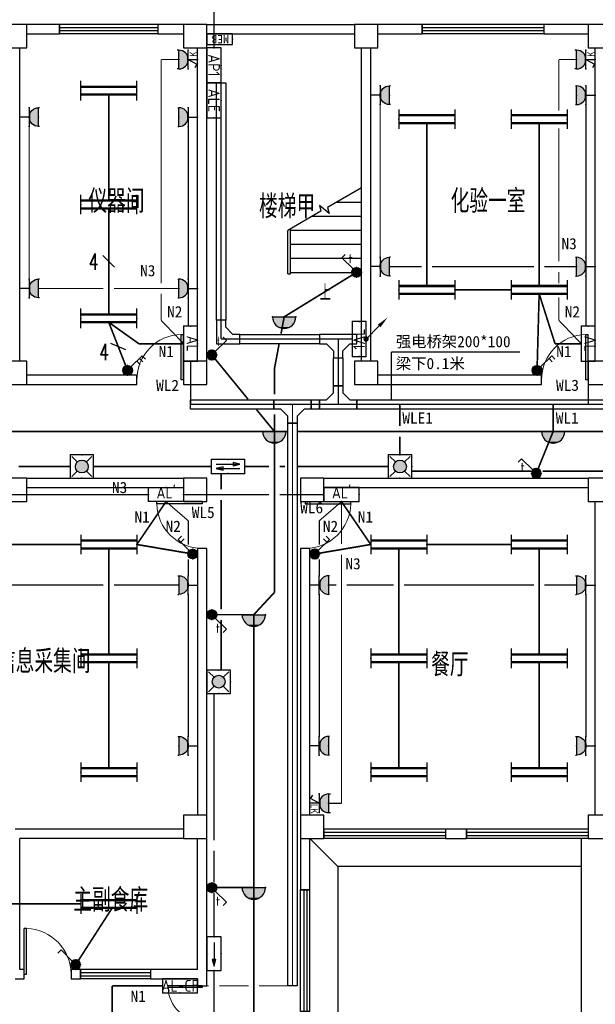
# Model space of a CAD drawing. Extents: x 427948 to 764348, y 274849 to 601549.
# Tile 163 of 212: x 625046 to 637349, y 535668 to 556714. Entities that reach past the tile are written whole.
import ezdxf
from ezdxf.enums import TextEntityAlignment as Align

# ---------------------------------------------------------------- set-up
doc = ezdxf.new("R2010")
doc.units = 0
doc.header["$LTSCALE"] = 1000
doc.header["$MEASUREMENT"] = 0
doc.linetypes.add('DASH', pattern=[0.35, 0.25, -0.1])
doc.layers.get('0').update_dxf_attribs({"linetype": 'CONTINUOUS'})
for name, color, linetype in [('CABLETRAY', 4, 'CONTINUOUS'), ('COLUMN', 9, 'CONTINUOUS'), ('DIM-照明', 3, 'CONTINUOUS'), ('DIM_SYMB', 3, 'CONTINUOUS'), ('EQUIP-插座', 3, 'CONTINUOUS'), ('EQUIP-照明', 3, 'CONTINUOUS'), ('EQUIP-箱柜', 3, 'CONTINUOUS'), ('LATRINE', 6, 'CONTINUOUS'), ('LWIRE', 4, 'CONTINUOUS'), ('PUB_DIM', 3, 'CONTINUOUS'), ('PUB_TEXT', 7, 'CONTINUOUS'), ('STAIR', 3, 'CONTINUOUS'), ('TEL_TEXT', 7, 'CONTINUOUS'), ('WALL', 2, 'CONTINUOUS'), ('WINDOW', 4, 'CONTINUOUS'), ('WIRE-动力', 2, 'CONTINUOUS'), ('WIRE-应急', 1, 'DASH'), ('WIRE-照明', 1, 'CONTINUOUS')]:
    doc.layers.add(name, color=color, linetype=linetype)
doc.styles.add('_HZTXT', font='txt.shx', dxfattribs={"width": 0.8, "bigfont": 'HZTXT.shx'})
doc.styles.add('_TCH_DIM', font='SIMPLEX', dxfattribs={"bigfont": 'GBCBIG'})
doc.styles.add('_TEL_ATTDEF', font='GBENOR', dxfattribs={"width": 0.8, "height": 3, "bigfont": 'GBCBIG'})
doc.styles.add('_TEL_DIM', font='SIMPLEX', dxfattribs={"width": 0.8, "height": 3.5, "bigfont": 'HZTXT'})
doc.styles.get("Standard").update_dxf_attribs({"font": 'txt.shx'})
doc.styles.add('宋体', font='txt', dxfattribs={"width": 0.75})

# ---------------------------------------------------------------- blocks, each defined once
blk = doc.blocks.new('$equip$00001160')
for p, q in [((-1.2, 0.417), (-1.2, -0.417)), ((-1.2, 0.167), (1.2, 0.167)), ((1.2, 0.417), (1.2, -0.417)), ((-1.2, -0.167), (1.2, -0.167))]:
    blk.add_line(p, q)
at = {"const_width": 0.1}
for points in [[(-1.2, 0.167), (1.2, 0.167)], [(-1.2, -0.167), (1.2, -0.167)]]:
    blk.add_lwpolyline(points, dxfattribs=at)
at = {"layer": 'EQUIP-照明'}
for p in [(-1.2, 0), (0, 0.167), (1.2, 0), (0, -0.167)]:
    blk.add_point(p, dxfattribs=at)
at = {"layer": 'EQUIP-照明', "flags": 9}
blk.add_attdef('A', (0, 0), '', height=0.00002, dxfattribs=at)
blk = doc.blocks.new('$equip$00002701')
for p, q in [((-0.75, 0.6), (-0.75, 0)), ((0.75, 0.6), (-0.75, 0.6)), ((0.75, 0), (0.75, 0.6)), ((-0.75, 0), (0.75, 0))]:
    blk.add_line(p, q)
at = {"const_width": 0.04}
blk.add_lwpolyline([(-0.75, 0.6), (-0.75, 0), (0.75, 0), (0.75, 0.6), (-0.75, 0.6), (-0.75, 0)], dxfattribs=at)
for p in [(0, 0.6), (-0.75, 0.3), (0, 0), (0.75, 0.3)]:
    blk.add_point(p)
at = {"color": 7}
blk.add_attdef('$TEXT$', text='', height=0.5, dxfattribs=at).set_placement((0, 0.3), align=Align.MIDDLE_CENTER)
at = {"color": 7, "style": '_TEL_DIM', "flags": 1}
for tag in ['A', 'REMARK']:
    blk.add_attdef(tag, text='', height=0.00002, dxfattribs=at).set_placement((0, 0), align=Align.MIDDLE_CENTER)
blk = doc.blocks.new('$equip$00001237')
for p, q in [((-0.5, 1.05), (-0.5, 1)), ((-0.5, 1), (0.5, 1)), ((0.5, 1.05), (0.5, 1)), ((0.5, 0.5), (-0.5, 0.5)), ((0, 0.5), (0, 0))]:
    blk.add_line(p, q)
blk.add_arc((0, 1), 0.5, 180, 0)
for p in [(0, 1), (-0.5, 0.5), (0, 0), (0.5, 0.5)]:
    blk.add_point(p)
for points in [[(0.433, 0.75), (-0.433, 0.75), (0.5, 1), (-0.5, 1)], [(0.25, 0.567), (-0.25, 0.567), (0.433, 0.75), (-0.433, 0.75)], [(0, 0.5), (0, 0.5), (0.25, 0.567), (-0.25, 0.567)]]:
    blk.add_solid(points)
at = {"flags": 9}
blk.add_attdef('A', (0, 0), '', height=0.00002, dxfattribs=at)
blk = doc.blocks.new('$equip$00001963')
for p, q in [((0.147, 0.356), (0.625, 0.833)), ((0.512, 0.72), (0.653, 0.579)), ((0.625, 0.833), (0.766, 0.692))]:
    blk.add_line(p, q)
blk.add_circle((0, 0.208), 0.208)
for p in [(-0.208, 0.208), (0, 0.417), (0, 0), (0.208, 0.208)]:
    blk.add_point(p)
for points in [[(-0.18, 0.313), (0.18, 0.313), (-0.208, 0.208), (0.208, 0.208)], [(-0.18, 0.104), (0.18, 0.104), (-0.208, 0.208), (0.208, 0.208)], [(-0.104, 0.389), (0.104, 0.389), (-0.18, 0.313), (0.18, 0.313)], [(-0.104, 0.028), (0.104, 0.028), (-0.18, 0.104), (0.18, 0.104)], [(0, 0.417), (0, 0.417), (-0.104, 0.389), (0.104, 0.389)], [(0, 0), (0, 0), (-0.104, 0.028), (0.104, 0.028)]]:
    blk.add_solid(points)
at = {"layer": 'TEL_TEXT', "style": '_TEL_DIM', "flags": 1}
blk.add_attdef('A', text='', height=0.00002, dxfattribs=at).set_placement((0, 0), align=Align.MIDDLE_CENTER)
blk = doc.blocks.new('$equip$00001241')
for p, q in [((-0.5, 1), (-0.5, 1.1)), ((0.5, 1), (0.5, 1.1)), ((-0.5, 1), (0.5, 1)), ((-0.5, 0.5), (0.5, 0.5)), ((-0.255, 0.037), (-0.441, 0.158)), ((0, 0.5), (-0.255, 0.037)), ((0, 0.5), (0, 0))]:
    blk.add_line(p, q)
blk.add_arc((0, 0.999), 0.5, 180, 0)
for points in [[(0.433, 0.75), (-0.433, 0.75), (0.5, 1), (-0.5, 1)], [(0.25, 0.567), (-0.25, 0.567), (0.433, 0.75), (-0.433, 0.75)], [(0, 0.5), (0, 0.5), (0.25, 0.567), (-0.25, 0.567)]]:
    blk.add_solid(points)
at = {"layer": 'EQUIP-照明'}
for p in [(0, 1), (-0.5, 0.5), (0, 0), (0.5, 0.5)]:
    blk.add_point(p, dxfattribs=at)
at = {"layer": 'EQUIP-照明', "flags": 9}
blk.add_attdef('A', (0, 0), '', height=0.00002, dxfattribs=at)
blk = doc.blocks.new('$equip_U$00000075(ZDY)')
for p in [(0, 1), (-0.5, 0.5), (0.5, 0.5)]:
    blk.add_point(p)
at = {"color": 0}
blk.add_blockref('$equip$00001241', (0, 0), dxfattribs=at)
at = {"color": 7, "style": '_TEL_DIM'}
blk.add_attdef('$TEXT$', text='', height=0.4, dxfattribs=at).set_placement((0.294, 0.235), align=Align.MIDDLE_CENTER)
at = {"color": 7, "style": '_TEL_DIM', "flags": 1}
for tag in ['A', 'REMARK']:
    blk.add_attdef(tag, text='', height=0.00002, dxfattribs=at).set_placement((0, 0), align=Align.MIDDLE_CENTER)
blk = doc.blocks.new('$equip_U$00000077(PC-ZDY)')
for p in [(0, 1), (-0.5, 0.5), (0.5, 0.5)]:
    blk.add_point(p)
ref = blk.add_blockref('$equip_U$00000075(ZDY)', (0, 0))
ref.add_attrib('$TEXT$', 'K', dxfattribs={"color": 7, "height": 0.4, "style": '_TEL_ATTDEF'}).set_placement((0.294, 0.235), align=Align.MIDDLE_CENTER)
at = {"color": 7, "style": '_TEL_DIM', "flags": 1}
for tag in ['A', 'REMARK']:
    blk.add_attdef(tag, text='', height=0.00002, dxfattribs=at).set_placement((0, 0), align=Align.MIDDLE_CENTER)
blk = doc.blocks.new('$equip$00001168')
blk.add_line((-0.5, 0), (0.5, 0))
blk.add_arc((0, 0), 0.5, 180, 0)
for p in [(-0.5, 0), (0, 0), (0.5, 0), (0, -0.5)]:
    blk.add_point(p)
for points in [[(0.433, -0.25), (-0.433, -0.25), (0.5, 0), (-0.5, 0)], [(0.25, -0.433), (-0.25, -0.433), (0.433, -0.25), (-0.433, -0.25)], [(0, -0.5), (0, -0.5), (0.25, -0.433), (-0.25, -0.433)]]:
    blk.add_solid(points)
at = {"flags": 9}
blk.add_attdef('A', (0, 0), '', height=0.00002, dxfattribs=at)
blk = doc.blocks.new('$equip$00001822')
for p, q in [((0.147, 0.356), (0.625, 0.833)), ((0.625, 0.833), (0.766, 0.692))]:
    blk.add_line(p, q)
blk.add_circle((0, 0.208), 0.208)
for p in [(-0.208, 0.208), (-0.015, 0.001), (0, 0.417), (0.208, 0.208)]:
    blk.add_point(p)
for points in [[(-0.18, 0.313), (0.18, 0.313), (-0.208, 0.208), (0.208, 0.208)], [(-0.18, 0.104), (0.18, 0.104), (-0.208, 0.208), (0.208, 0.208)], [(-0.104, 0.389), (0.104, 0.389), (-0.18, 0.313), (0.18, 0.313)], [(-0.104, 0.028), (0.104, 0.028), (-0.18, 0.104), (0.18, 0.104)], [(0, 0.417), (0, 0.417), (-0.104, 0.389), (0.104, 0.389)], [(0, 0), (0, 0), (-0.104, 0.028), (0.104, 0.028)]]:
    blk.add_solid(points)
at = {"color": 7, "style": '_TEL_DIM'}
blk.add_attdef('$TEXT$', text='', height=0.4, dxfattribs=at).set_placement((0.581, 0.465), align=Align.MIDDLE_CENTER)
at = {"color": 7, "style": '_TEL_DIM', "flags": 1}
blk.add_attdef('A', text='', height=0.00002, dxfattribs=at).set_placement((0, 0), align=Align.MIDDLE_CENTER)
blk = doc.blocks.new('$TelecSys$00000079')
for p, q in [((0.7, 0.7), (0, 0)), ((0.104, 0.104), (0.104, 0.104)), ((-0.104, -0.104), (-0.104, -0.104))]:
    blk.add_line(p, q)
at = {"const_width": 0.142}
blk.add_lwpolyline([(-0.071, 0, 1), (0.071, 0, 1)], format="xyb", close=True, dxfattribs=at)
blk.add_solid([(0.63, 0.77), (0.77, 0.63), (1.15, 1.15)])
at = {"width": 0.8, "flags": 9}
blk.add_attdef('A', (0, 0), '', height=0.00002, dxfattribs=at)
blk = doc.blocks.new('$equip$00002604')
blk.add_hatch(color=256).paths.add_polyline_path([(0.275, 0.5, 1), (-0.274, 0.5, 1)])
for p, q in [((-0.429, 0.929), (-0.194, 0.694)), ((0.194, 0.694), (0.429, 0.929)), ((-0.429, 0.071), (-0.194, 0.306)), ((0.194, 0.306), (0.429, 0.071))]:
    blk.add_line(p, q)
at = {"const_width": 0.04}
blk.add_lwpolyline([(-0.5, 1), (-0.5, 0), (0.5, 0), (0.5, 1), (-0.5, 1), (-0.5, 0)], dxfattribs=at)
blk.add_lwpolyline([(-0.5, 1), (-0.5, 0), (0.5, 0), (0.5, 1)], close=True)
blk.add_circle((0, 0.5), 0.275)
for p in [(0, 1), (-0.5, 0.5), (0.5, 0.5), (0, 0)]:
    blk.add_point(p)
at = {"color": 7, "style": '_TEL_DIM', "flags": 1}
blk.add_attdef('A', text='', height=0.000025, dxfattribs=at).set_placement((0, 0), align=Align.MIDDLE_CENTER)
blk = doc.blocks.new('$equip_U$00000078(PC-ZDY)')
for p in [(0, 1), (-0.5, 0.5), (0.5, 0.5)]:
    blk.add_point(p)
ref = blk.add_blockref('$equip_U$00000075(ZDY)', (0, 0))
ref.add_attrib('$TEXT$', 'LK', dxfattribs={"color": 7, "height": 0.4, "style": '_TEL_ATTDEF'}).set_placement((0.294, 0.235), align=Align.MIDDLE_CENTER)
at = {"color": 7, "style": '_TEL_DIM', "flags": 1}
for tag in ['A', 'REMARK']:
    blk.add_attdef(tag, text='', height=0.00002, dxfattribs=at).set_placement((0, 0), align=Align.MIDDLE_CENTER)
blk = doc.blocks.new('$equip$00002540')
blk.add_hatch(color=256).paths.add_polyline_path([(0.24, 0.372), (0.24, 0.228), (0.528, 0.3)])
for p, q in [((-0.72, 0.6), (-0.72, 0)), ((0.72, 0.6), (-0.72, 0.6)), ((0.72, 0), (0.72, 0.6)), ((-0.72, 0), (0.72, 0)), ((0.24, 0.372), (0.24, 0.228)), ((0.528, 0.3), (0.24, 0.372)), ((0.24, 0.228), (0.528, 0.3))]:
    blk.add_line(p, q)
at = {"color": 7}
blk.add_line((-0.48, 0.3), (0.48, 0.3), dxfattribs=at)
at = {"const_width": 0.04}
blk.add_lwpolyline([(-0.72, 0.6), (-0.72, 0), (0.72, 0), (0.72, 0.6), (-0.72, 0.6), (-0.72, 0)], dxfattribs=at)
for p in [(0, 0.6), (-0.72, 0.3), (0, 0), (0.72, 0.3)]:
    blk.add_point(p)
at = {"color": 7, "style": '_TEL_DIM', "flags": 1}
blk.add_attdef('A', text='', height=0.00002, dxfattribs=at).set_placement((0, 0), align=Align.MIDDLE_CENTER)
blk = doc.blocks.new('$equip$00002542')
h = blk.add_hatch(color=256)
h.paths.add_polyline_path([(-0.215, 0.29), (-0.503, 0.218), (-0.215, 0.218)])
h.paths.add_polyline_path([(-0.215, 0.218), (-0.503, 0.218), (-0.215, 0.146)])
h.paths.add_polyline_path([(0.215, 0.472), (0.215, 0.328), (0.503, 0.4)])
for p, q in [((-0.72, 0.6), (-0.72, 0)), ((0.72, 0.6), (-0.72, 0.6)), ((0.215, 0.472), (0.215, 0.328)), ((0.503, 0.4), (0.215, 0.472)), ((0.72, 0), (0.72, 0.6)), ((-0.72, 0), (0.72, 0)), ((-0.215, 0.29), (-0.503, 0.218)), ((-0.503, 0.218), (-0.215, 0.146)), ((-0.215, 0.146), (-0.215, 0.29)), ((0.215, 0.328), (0.503, 0.4))]:
    blk.add_line(p, q)
at = {"color": 7}
for p, q in [((-0.505, 0.4), (0.455, 0.4)), ((-0.503, 0.218), (0.505, 0.218))]:
    blk.add_line(p, q, dxfattribs=at)
at = {"const_width": 0.04}
blk.add_lwpolyline([(-0.72, 0.6), (-0.72, 0), (0.72, 0), (0.72, 0.6), (-0.72, 0.6), (-0.72, 0)], dxfattribs=at)
for p in [(0, 0.6), (-0.72, 0.3), (0, 0), (0.72, 0.3)]:
    blk.add_point(p)
at = {"color": 7, "style": '_TEL_DIM', "flags": 1}
blk.add_attdef('A', text='', height=0.00002, dxfattribs=at).set_placement((0, 0), align=Align.MIDDLE_CENTER)
blk = doc.blocks.new('$equip$00001962')
for p, q in [((0.147, 0.356), (0.625, 0.833)), ((0.625, 0.833), (0.766, 0.692))]:
    blk.add_line(p, q)
blk.add_circle((0, 0.208), 0.208)
for p in [(-0.208, 0.208), (0, 0.417), (0, 0), (0.208, 0.208)]:
    blk.add_point(p)
for points in [[(-0.18, 0.313), (0.18, 0.313), (-0.208, 0.208), (0.208, 0.208)], [(-0.18, 0.104), (0.18, 0.104), (-0.208, 0.208), (0.208, 0.208)], [(-0.104, 0.389), (0.104, 0.389), (-0.18, 0.313), (0.18, 0.313)], [(-0.104, 0.028), (0.104, 0.028), (-0.18, 0.104), (0.18, 0.104)], [(0, 0.417), (0, 0.417), (-0.104, 0.389), (0.104, 0.389)], [(0, 0), (0, 0), (-0.104, 0.028), (0.104, 0.028)]]:
    blk.add_solid(points)
at = {"layer": 'TEL_TEXT', "style": '_TEL_DIM', "flags": 1}
blk.add_attdef('A', text='', height=0.00002, dxfattribs=at).set_placement((0, 0), align=Align.MIDDLE_CENTER)
blk = doc.blocks.new('$equip_U$00000061(ZDY)')
at = {"color": 0}
blk.add_lwpolyline([(0.907, 0.756), (-0.907, 0.756), (-0.907, 0), (0.907, 0)], close=True, dxfattribs=at)
at = {"color": 0, "style": '宋体'}
blk.add_text('MEB', height=0.6, dxfattribs=at).set_placement((-0.648, 0.087))
at = {"color": 7, "style": '_TEL_DIM', "flags": 1}
blk.add_attdef('A', text='', height=0.00002, dxfattribs=at).set_placement((0, 0), align=Align.MIDDLE_CENTER)
blk = doc.blocks.new('$equip_U$00000082(PC-ZDY)')
for p in [(0, 0.756), (-0.907, 0.378), (0.907, 0.378)]:
    blk.add_point(p)
blk.add_blockref('$equip_U$00000061(ZDY)', (0, 0))
at = {"color": 7, "style": '_TEL_DIM', "flags": 1}
for tag in ['A', 'REMARK']:
    blk.add_attdef(tag, text='', height=0.00002, dxfattribs=at).set_placement((0, 0), align=Align.MIDDLE_CENTER)
blk = doc.blocks.new('$DorLib2D$00000001')
for p, q in [((0.45, 0.975), (0.5, 0.975)), ((0.45, 0), (0.45, 0.975)), ((0.5, 0), (0.5, 0.975)), ((0.5, 0), (0.45, 0))]:
    blk.add_line(p, q)
at = {"lineweight": 13}
blk.add_arc((0.475, 0), 0.975, 91.4693, 180, dxfattribs=at)
blk = doc.blocks.new('_FZHK')
blk.add_lwpolyline([(-0.5, -0.5), (0.5, -0.5), (0.5, 0.5), (-0.5, 0.5)], close=True)
blk = doc.blocks.new('$DorLib2D$00000002')
for p, q in [((-0.5, 0), (-0.5, 0.4875)), ((-0.475, 0.4875), (-0.5, 0.4875)), ((-0.475, 0), (-0.475, 0.4875)), ((0.475, 0), (0.475, 0.4875)), ((0.475, 0.4875), (0.5, 0.4875)), ((0.5, 0), (0.5, 0.4875)), ((-0.5, 0), (-0.475, 0)), ((0.5, 0), (0.475, 0))]:
    blk.add_line(p, q)
at = {"lineweight": 13}
for centre, start, end in [((-0.4875, 0), 0, 88.53072), ((0.4875, 0), 91.46928, 180)]:
    blk.add_arc(centre, 0.4875, start, end, dxfattribs=at)
blk = doc.blocks.new('$TCHSYS$WIN2D')
for p, q in [((-0.5, 0.5), (0.5, 0.5)), ((-0.5, 0.5), (-0.5, -0.5)), ((0.5, 0.5), (0.5, -0.5)), ((0.5, 0.1667), (-0.5, 0.1667)), ((0.5, -0.1667), (-0.5, -0.1667)), ((-0.5, -0.5), (0.5, -0.5))]:
    blk.add_line(p, q)
blk = doc.blocks.new('$equip$00001964')
for p, q in [((0.147, 0.356), (0.625, 0.833)), ((0.399, 0.607), (0.54, 0.466)), ((0.512, 0.72), (0.653, 0.579)), ((0.625, 0.833), (0.766, 0.692))]:
    blk.add_line(p, q)
blk.add_circle((0, 0.208), 0.208)
for p in [(-0.208, 0.208), (0, 0.417), (0, 0), (0.208, 0.208)]:
    blk.add_point(p)
for points in [[(-0.18, 0.313), (0.18, 0.313), (-0.208, 0.208), (0.208, 0.208)], [(-0.18, 0.104), (0.18, 0.104), (-0.208, 0.208), (0.208, 0.208)], [(-0.104, 0.389), (0.104, 0.389), (-0.18, 0.313), (0.18, 0.313)], [(-0.104, 0.028), (0.104, 0.028), (-0.18, 0.104), (0.18, 0.104)], [(0, 0.417), (0, 0.417), (-0.104, 0.389), (0.104, 0.389)], [(0, 0), (0, 0), (-0.104, 0.028), (0.104, 0.028)]]:
    blk.add_solid(points)
at = {"layer": 'TEL_TEXT', "style": '_TEL_DIM', "flags": 1}
blk.add_attdef('A', text='', height=0.00002, dxfattribs=at).set_placement((0, 0), align=Align.MIDDLE_CENTER)
blk = doc.blocks.new('$TELECSYS$00000095')
blk.add_line((0.4, 0.4), (-0.4, -0.4))
at = {"width": 0.8}
blk.add_attdef('N', text='', height=1, dxfattribs=at).set_placement((-0.017, 1.056), align=Align.MIDDLE)
blk = doc.blocks.new('$TelecSys$00000152')
blk.add_blockref('$TELECSYS$00000095', (0, 0))
at = {"style": '_TEL_DIM', "width": 0.7}
blk.add_attdef('N', text='', height=0.875, dxfattribs=at).set_placement((-0.015, 0.924), align=Align.MIDDLE)

msp = doc.modelspace()

# ---------------------------------------------------------------- linework, layer by layer
at = {"layer": 'CABLETRAY'}
for p, q in [((629249.4, 555363.1), (629449.4, 555363.1)), ((629249.4, 550288.1), (629249.4, 555363.1)), ((629449.4, 555363.1), (629449.4, 550288.1)), ((629449.4, 550288.1), (629249.4, 550288.1)), ((629249.4, 550288.1), (629249.4, 549788.1)), ((629449.4, 550288.1), (629249.4, 550288.1)), ((629449.4, 550138.1), (629449.4, 550288.1)), ((629599.4, 549988.1), (629449.4, 550138.1)), ((629749.4, 549988.1), (629599.4, 549988.1)), ((629749.4, 549788.1), (629749.4, 549988.1)), ((629749.4, 549988.1), (631455, 549988.1)), ((629749.4, 549788.1), (629749.4, 549988.1)), ((632255, 549988.1), (631455, 549988.1)), ((631455, 549988.1), (631455, 549788.1)), ((631455, 549988.1), (631455, 549788.1)), ((632255, 549788.1), (632255, 549988.1)), ((629249.4, 549788.1), (629749.4, 549788.1)), ((631455, 549788.1), (629749.4, 549788.1)), ((631455, 549788.1), (631605, 549788.1)), ((631605, 549788.1), (631755, 549638.1)), ((631955, 549638.1), (632105, 549788.1)), ((632105, 549788.1), (632255, 549788.1)), ((631755, 549638.1), (631755, 549488.1)), ((631955, 549488.1), (631955, 549638.1)), ((631755, 548890.6), (631755, 549488.1)), ((631755, 549488.1), (631955, 549488.1)), ((631755, 549488.1), (631955, 549488.1)), ((631955, 549488.1), (631955, 548890.6)), ((631955, 548890.6), (631755, 548890.6)), ((631755, 548740.6), (631755, 548890.6)), ((631755, 548890.6), (631955, 548890.6)), ((631955, 548890.6), (631955, 548740.6)), ((631605, 548590.6), (631755, 548740.6)), ((631955, 548740.6), (632105, 548590.6)), ((628699.4, 548390.6), (628699.4, 548590.6)), ((628699.4, 548590.6), (630478.5, 548590.6)), ((630478.5, 548590.6), (630478.5, 548390.6)), ((630478.5, 548590.6), (631278.5, 548590.6)), ((630478.5, 548390.6), (630478.5, 548590.6)), ((631278.5, 548390.6), (631278.5, 548590.6)), ((631278.5, 548590.6), (631455, 548590.6)), ((631278.5, 548590.6), (631278.5, 548390.6)), ((631455, 548390.6), (631455, 548590.6)), ((631455, 548590.6), (631605, 548590.6)), ((631455, 548590.6), (631455, 548390.6)), ((632105, 548590.6), (632255, 548590.6)), ((632255, 548390.6), (632255, 548590.6)), ((632255, 548590.6), (651199.4, 548590.6)), ((632255, 548590.6), (632255, 548390.6)), ((630478.5, 548390.6), (628699.4, 548390.6)), ((630628.5, 548390.6), (630478.5, 548390.6)), ((630778.5, 548240.6), (630628.5, 548390.6)), ((630778.5, 548090.6), (630778.5, 548240.6)), ((631128.5, 548390.6), (630978.5, 548240.6)), ((630978.5, 548240.6), (630978.5, 548090.6)), ((631278.5, 548390.6), (631128.5, 548390.6)), ((631455, 548390.6), (631278.5, 548390.6)), ((632255, 548390.6), (631455, 548390.6)), ((651199.4, 548390.6), (632255, 548390.6)), ((630778.5, 548090.6), (630978.5, 548090.6)), ((630778.5, 536063.1), (630778.5, 548090.6)), ((630978.5, 548090.6), (630778.5, 548090.6)), ((630978.5, 548090.6), (630978.5, 536063.1)), ((630978.5, 536063.1), (630778.5, 536063.1))]:
    msp.add_line(p, q, dxfattribs=at)
at = {"layer": 'DIM_SYMB'}
msp.add_lwpolyline([(631561.9, 551163.1, 0, 0, 0), (631561.9, 552213.1, 80, 0, 0), (631561.9, 552513.1, 0, 0, 0)], format="xyseb", dxfattribs=at)
at = {"layer": 'EQUIP-照明'}
for p in [(635734.6, 549604.2), (632990, 548590.6)]:
    msp.add_line(p, (632990, 549604.2), dxfattribs=at)
at = {"layer": 'LATRINE'}
msp.add_line((631849.4, 538613.1), (631249.4, 539213.1), dxfattribs=at)
msp.add_lwpolyline([(637049.4, 538613.1), (631849.4, 538613.1), (631849.4, 528613.1), (630999.4, 528613.1)], dxfattribs=at)
at = {"layer": 'PUB_DIM'}
msp.add_lwpolyline([(637049.4, 539213.1), (637049.4, 535413.1), (644849.4, 535413.1), (644849.4, 539213.1)], dxfattribs=at)
at = {"layer": 'STAIR'}
for p, q in [((632349.4, 553117.8), (631622.4, 552698.1)), ((632341.3, 553113.1), (632349.4, 553113.1)), ((632349.4, 551313.1), (632349.4, 553117.8)), ((631657.3, 552567.7), (631451.3, 552740.6)), ((631451.3, 552740.6), (631484.1, 552618.2)), ((631622.4, 552698.1), (631657.3, 552567.7)), ((631821.7, 552813.1), (632349.4, 552813.1)), ((631484.1, 552618.2), (630774.4, 552208.5)), ((631302.1, 552513.1), (632349.4, 552513.1)), ((630834.4, 551283.1), (630834.4, 552243.1)), ((630774.4, 551313.1), (630774.4, 552208.5)), ((630774.4, 551283.1), (630774.4, 552208.5)), ((630834.4, 552213.1), (632349.4, 552213.1)), ((630834.4, 551913.1), (632349.4, 551913.1)), ((630834.4, 551613.1), (632349.4, 551613.1)), ((630774.4, 551283.1), (630834.4, 551283.1)), ((630834.4, 551313.1), (632349.4, 551313.1))]:
    msp.add_line(p, q, dxfattribs=at)
at = {"layer": 'WALL'}
for p, q in [((625899.4, 556613.1), (625199.4, 556613.1)), ((625899.4, 556413.1), (625899.4, 556613.1)), ((628549.4, 556613.1), (627999.4, 556613.1)), ((627999.4, 556613.1), (627999.4, 556413.1)), ((629049.4, 556613.1), (632199.4, 556613.1)), ((633649.4, 556613.1), (632699.4, 556613.1)), ((633649.4, 556413.1), (633649.4, 556613.1)), ((637199.4, 556613.1), (636249.4, 556613.1)), ((636249.4, 556613.1), (636249.4, 556413.1)), ((625199.4, 556413.1), (625899.4, 556413.1)), ((627999.4, 556413.1), (628549.4, 556413.1)), ((629049.4, 556413.1), (632199.4, 556413.1)), ((632699.4, 556413.1), (633649.4, 556413.1)), ((636249.4, 556413.1), (637199.4, 556413.1)), ((625049.4, 553513.1), (625049.4, 556113.1)), ((628849.4, 549413.1), (628849.4, 556113.1)), ((629049.4, 549413.1), (629049.4, 556113.1)), ((632349.4, 549413.1), (632349.4, 556113.1)), ((632549.4, 549413.1), (632549.4, 556113.1)), ((637349.4, 549413.1), (637349.4, 556113.1)), ((625049.4, 549413.1), (625049.4, 553513.1)), ((627549.4, 549113.1), (625199.4, 549113.1)), ((627549.4, 548913.1), (627549.4, 549113.1)), ((636199.4, 549113.1), (632699.4, 549113.1)), ((636199.4, 548913.1), (636199.4, 549113.1)), ((625199.4, 548913.1), (627549.4, 548913.1)), ((632699.4, 548913.1), (636199.4, 548913.1)), ((625199.4, 546913.1), (628549.4, 546913.1)), ((631549.4, 546913.1), (637199.4, 546913.1)), ((625199.4, 546713.1), (628549.4, 546713.1)), ((631549.4, 546713.1), (637199.4, 546713.1)), ((637349.4, 539713.1), (637349.4, 546413.1)), ((629049.4, 545413.1), (628849.4, 545413.1)), ((628849.4, 545413.1), (628849.4, 539713.1)), ((629049.4, 539713.1), (629049.4, 545413.1)), ((631249.4, 545413.1), (631049.4, 545413.1)), ((631049.4, 545413.1), (631049.4, 539713.1)), ((631249.4, 539713.1), (631249.4, 545413.1)), ((628549.4, 539413.1), (624949.4, 539413.1)), ((634599.4, 539413.1), (634149.4, 539413.1)), ((634149.4, 539413.1), (634149.4, 539213.1)), ((634599.4, 539213.1), (634599.4, 539413.1)), ((628549.4, 539213.1), (625049.4, 539213.1)), ((625049.4, 536413.1), (625049.4, 539213.1)), ((628849.4, 536413.1), (628849.4, 539213.1)), ((629049.4, 536313.1), (629049.4, 539213.1)), ((631049.4, 539213.1), (631049.4, 538113.1)), ((631249.4, 538113.1), (631249.4, 539213.1)), ((634149.4, 539213.1), (634599.4, 539213.1)), ((631049.4, 538113.1), (631249.4, 538113.1)), ((625144.2, 536413.1), (625049.4, 536413.1)), ((625144.2, 536213.1), (625144.2, 536413.1)), ((626344.2, 536413.1), (626144.2, 536413.1)), ((626144.2, 536413.1), (626144.2, 536213.1)), ((626344.2, 536213.1), (626344.2, 536413.1)), ((628849.4, 536413.1), (627844.2, 536413.1)), ((627844.2, 536413.1), (627844.2, 536213.1)), ((629049.4, 536063.1), (629049.4, 536313.1)), ((624949.4, 536213.1), (625144.2, 536213.1)), ((626144.2, 536213.1), (626344.2, 536213.1)), ((627844.2, 536213.1), (628849.4, 536213.1)), ((628849.4, 536213.1), (628849.4, 536063.1)), ((628849.4, 536063.1), (629049.4, 536063.1))]:
    msp.add_line(p, q, dxfattribs=at)
at = {"layer": 'WIRE-动力', "linetype": 'Continuous', "const_width": 25}
for points in [[(629199.4, 556113.1), (629199.4, 560334.1)], [(628449.4, 555861.6), (628070.5, 555861.6)], [(628070.5, 555861.6), (628070.5, 551080.8)], [(636949.4, 555861.6), (636570.5, 555861.6)], [(636570.5, 555861.6), (636570.5, 554767.7)], [(629349.4, 555363.1), (629349.4, 549888.1)], [(632749.4, 554899), (632749.4, 551634.9)], [(637149.4, 554899), (637149.4, 551634.9)], [(625249.4, 551168.3), (625249.4, 554432.4)], [(628649.4, 554432.4), (628649.4, 551168.3)], [(636570.5, 554390.7), (636570.5, 551547.4)], [(633636.9, 551434.9), (632949.4, 551434.9)], [(636036.9, 551434.9), (633861.9, 551434.9)], [(636949.4, 551434.9), (636261.9, 551434.9)], [(636570.5, 551322.4), (636570.5, 551080.8)], [(637149.4, 551234.9), (637149.4, 550163.1)], [(626836.9, 550968.3), (625449.4, 550968.3)], [(628449.4, 550968.3), (627061.9, 550968.3)], [(628070.5, 550855.8), (628070.5, 550287.5)], [(628649.4, 550768.3), (628649.4, 550163.1)], [(636570.5, 550778.3), (636570.5, 550287.5)], [(628070.5, 550287.5), (628549.4, 549788.1)], [(636570.5, 550287.5), (637049.4, 549788.1)], [(629349.4, 549888.1), (630299.9, 549888.1)], [(630299.9, 549888.1), (631855, 549888.1)], [(632149.4, 549888.1), (631855, 549888.1)], [(631855, 549888.1), (631855, 548490.6)], [(628699.4, 549413.1), (628699.4, 548490.6)], [(637199.4, 549413.1), (637199.4, 548490.6)], [(628699.4, 548490.6), (651199.4, 548490.6)], [(630878.5, 536063.1), (630878.5, 548490.6)], [(627799.4, 546563.1), (622314.3, 546563.1)], [(628549.4, 546563.1), (630376.9, 546563.1)], [(630601.9, 546563.1), (630878.5, 546563.1)], [(630878.5, 546563.1), (631549.4, 546563.1)], [(628649.4, 546003.1), (628174.4, 546413.1)], [(631449.4, 546003.1), (631924.4, 546413.1)], [(631924.4, 546413.1), (631924.4, 545504.6)], [(628649.4, 545490.5), (628649.4, 546003.1)], [(631449.4, 545490.5), (631449.4, 546003.1)], [(631924.4, 545276.4), (631924.4, 539964.6)], [(628649.4, 544829.8), (628649.4, 545180.8)], [(631449.4, 544829.8), (631449.4, 545180.8)], [(623561.9, 544629.8), (626836.9, 544629.8)], [(628449.4, 544629.8), (627061.9, 544629.8)], [(631649.4, 544629.8), (631811.9, 544629.8)], [(632036.9, 544629.8), (633036.9, 544629.8)], [(633261.9, 544629.8), (636036.9, 544629.8)], [(636261.9, 544629.8), (636949.4, 544629.8)], [(628649.4, 541393.8), (628649.4, 544429.8)], [(631449.4, 541393.8), (631449.4, 544429.8)], [(637149.4, 541393.8), (637149.4, 544429.8)], [(631924.4, 539964.6), (631649.4, 539964.6)], [(628849.4, 536063.1), (629086.9, 536063.1)], [(629311.9, 536063.1), (629936.9, 536063.1)], [(630161.9, 536063.1), (630878.5, 536063.1)]]:
    msp.add_lwpolyline(points, dxfattribs=at)
at = {"layer": 'WIRE-应急', "linetype": 'DASH', "const_width": 35}
for points in [[(633174.4, 548025.6), (633174.4, 548490.6)], [(633174.4, 547413.1), (633174.4, 547800.6)], [(626124.4, 547163.1), (625025.1, 547163.1)], [(626624.4, 547163.1), (629139.4, 547163.1)], [(629859.4, 547163.1), (630376.9, 547163.1)], [(630601.9, 547163.1), (630718.5, 547163.1)], [(630985.1, 547163.1), (632924.4, 547163.1)], [(629349.4, 547013.1), (629349.4, 546675.6)], [(635591.1, 547063.1), (633424.4, 547063.1)], [(635984, 547063.1), (635591.1, 547063.1)], [(636303.5, 547063.1), (636226.7, 547063.1)], [(640598.8, 547063.1), (636303.5, 547063.1)], [(629349.4, 546450.6), (629349.4, 544213.1)], [(629349.4, 544213.1), (629349.4, 544109)], [(629349.4, 543884), (629349.4, 543500.7)], [(629349.4, 543500.7), (629349.4, 542813.1)], [(629199.4, 539175.6), (629199.4, 542313.1)], [(629199.4, 538379.8), (629199.4, 538950.6)], [(629199.4, 538275.6), (629199.4, 538379.8)], [(629199.4, 537667.4), (629199.4, 538050.6)], [(629199.4, 537108.1), (629199.4, 537667.4)], [(629199.4, 536388.1), (629199.4, 532546.5)]]:
    msp.add_lwpolyline(points, dxfattribs=at)
at = {"layer": 'WIRE-照明', "linetype": 'Continuous', "const_width": 35}
for points in [[(626949.4, 555113.1), (626949.4, 552846.5)], [(633749.4, 554504.8), (633749.4, 551021.5)], [(636149.4, 554504.8), (636149.4, 551021.5)], [(626949.4, 550413.1), (626949.4, 552679.8)], [(632245.2, 551313.1), (630699.4, 550363.1)], [(635549.4, 550938.1), (634349.4, 550938.1)], [(636104.3, 549217.3), (636149.4, 550854.8)], [(636488.6, 549788.1), (636149.4, 550854.8)], [(630650, 550100.6), (630699.4, 550363.1)], [(627351.1, 549217.3), (626949.4, 550246.5)], [(627592.2, 549788.1), (626949.4, 550246.5)], [(630631.3, 550000.6), (630650, 550100.6)], [(628549.4, 549788.1), (627592.2, 549788.1)], [(630570.2, 549675.6), (630589, 549775.6)], [(637049.4, 549788.1), (636488.6, 549788.1)], [(629153.5, 549547.3), (629925.3, 548603.1)], [(630489.4, 549245.3), (630570.2, 549675.6)], [(630489.4, 548703.1), (630489.4, 549245.3)], [(636449.4, 547913.1), (636449.4, 548490.6)], [(630109.2, 548378.1), (630489.4, 547913.1)], [(630489.4, 547913.1), (630489.4, 548278.1)], [(624529.4, 547913.1), (629236.9, 547913.1)], [(629236.9, 547913.1), (630489.4, 547913.1)], [(630489.4, 544470.2), (630489.4, 547913.1)], [(630489.4, 547913.1), (630766, 547913.1)], [(630991, 547913.1), (636449.4, 547913.1)], [(636086.8, 547017.3), (636449.4, 547913.1)], [(636449.4, 547913.1), (642409.4, 547913.1)], [(627549.4, 545496.5), (628174.4, 546413.1)], [(632549.4, 545496.5), (631924.4, 546413.1)], [(624049.4, 545496.5), (626349.4, 545496.5)], [(628745.2, 545293.7), (627549.4, 545496.5)], [(631353.5, 545293.7), (632549.4, 545496.5)], [(635549.4, 545496.5), (633749.4, 545496.5)], [(626949.4, 545413.1), (626949.4, 543146.5)], [(633149.4, 545413.1), (633149.4, 543146.5)], [(636149.4, 545413.1), (636149.4, 543146.5)], [(630489.4, 544470.2), (630049.4, 543996.5)], [(629153.5, 543996.5), (630049.4, 543996.5)], [(630049.4, 538163.1), (630049.4, 543996.5)], [(626949.4, 540713.1), (626949.4, 542979.8)], [(633149.4, 540713.1), (633149.4, 542979.8)], [(636149.4, 540713.1), (636149.4, 542979.8)], [(629153.5, 538163.1), (630049.4, 538163.1)], [(630049.4, 532329.8), (630049.4, 538163.1)], [(623799.4, 537813.1), (626349.4, 537813.1)], [(627024.4, 537729.8), (626244.2, 536517.3)], [(627024.4, 535329.8), (627024.4, 536063.1)], [(627024.4, 536063.1), (628099.4, 536063.1)]]:
    msp.add_lwpolyline(points, dxfattribs=at)

# ---------------------------------------------------------------- block references
at = {"layer": 'COLUMN', "xscale": 500, "yscale": 500, "zscale": 500}
for p in [(624949.4, 556363.1), (628799.4, 556363.1), (632449.4, 556363.1), (637449.4, 556363.1), (624949.4, 549163.1), (628799.4, 549163.1), (632449.4, 549163.1), (637449.4, 549163.1), (624949.4, 546663.1), (628799.4, 546663.1), (631299.4, 546663.1), (637449.4, 546663.1), (628799.4, 539463.1), (631299.4, 539463.1), (637449.4, 539463.1)]:
    msp.add_blockref('_FZHK', p, dxfattribs=at)
at = {"layer": 'DIM-照明'}
ref = msp.add_blockref('$TelecSys$00000152', (626949.4, 551546.5), dxfattribs=dict(at, xscale=309.4606542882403, yscale=309.4606542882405, zscale=309.4606542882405, rotation=90.00000073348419))
ref.add_attrib('N', '4', dxfattribs={"layer": '0', "color": 7, "height": 350, "style": '_TEL_DIM', "width": 0.7}).set_placement((626626.1, 551541.1), align=Align.MIDDLE)
ref = msp.add_blockref('$TelecSys$00000152', (627150.2, 549731.9), dxfattribs=dict(at, xscale=309.4606542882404, yscale=309.4606542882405, zscale=309.4606542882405, rotation=111.3228303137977))
ref.add_attrib('N', '4', dxfattribs={"layer": '0', "color": 7, "height": 350, "style": '_TEL_DIM', "width": 0.7}).set_placement((626851, 549609.4), align=Align.MIDDLE)
at = {"layer": 'EQUIP-插座'}
for name, p, xscale, yscale, zscale, rotation in [('$equip_U$00000082(PC-ZDY)', (629321.5, 556413.1), 300, 300, 300, 180), ('$equip_U$00000077(PC-ZDY)', (628849.4, 555861.6), 400, 400, 400, 90.00000000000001), ('$equip_U$00000077(PC-ZDY)', (637349.4, 555861.6), 400, 400, 400, 90), ('$equip$00001237', (632549.4, 555099), -400, 400, 400, 270), ('$equip$00001237', (637349.4, 555099), 400, 400, 400, 90.00000000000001), ('$equip$00001237', (625049.4, 554632.4), -400, 400, 400, 270), ('$equip$00001237', (628849.4, 554632.4), 400, 400, 400, 90.00000000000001), ('$equip$00001237', (632549.4, 551434.9), -400, 400, 400, 270), ('$equip$00001237', (637349.4, 551434.9), 400, 400, 400, 90.00000000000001), ('$equip$00001237', (625049.4, 550968.3), -400, 400, 400, 270), ('$equip$00001237', (628849.4, 550968.3), 400, 400, 400, 90.00000000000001), ('$equip$00001237', (628849.4, 544629.8), -400, 400, 400, 90), ('$equip$00001237', (631249.4, 544629.8), 400, 400, 400, 270), ('$equip$00001237', (637349.4, 544629.8), -400, 400, 400, 90), ('$equip$00001237', (628849.4, 541193.8), -400, 400, 400, 90), ('$equip$00001237', (631249.4, 541193.8), 400, 400, 400, 270), ('$equip$00001237', (637349.4, 541193.8), -400, 400, 400, 90), ('$equip_U$00000078(PC-ZDY)', (631249.4, 539964.6), 400, 400, 400, 270)]:
    msp.add_blockref(name, p, dxfattribs=dict(at, xscale=xscale, yscale=yscale, zscale=zscale, rotation=rotation))
at = {"layer": 'EQUIP-照明', "yscale": 500, "zscale": 500}
for name, p, xscale, rotation in [('$equip$00001160', (626949.4, 555196.5), 500, 180), ('$equip$00001160', (626949.4, 552763.1), 500, 180), ('$equip$00001160', (626949.4, 550329.8), 500, 180), ('$equip$00001963', (628849.4, 545293.7), 500, 90), ('$equip$00001963', (631249.4, 545293.7), -500, 270), ('$equip$00002604', (629049.4, 542563.1), 500, 270), ('$equip$00002540', (629049.4, 536748.1), 500, 270)]:
    msp.add_blockref(name, p, dxfattribs=dict(at, xscale=xscale, rotation=rotation))
for name, p, xscale in [('$equip$00001160', (633749.4, 554588.1), 500), ('$equip$00001160', (636149.4, 554588.1), 500), ('$equip$00001160', (633749.4, 550938.1), 500), ('$equip$00001160', (636149.4, 550938.1), 500), ('$equip$00001168', (630699.4, 550363.1), 500), ('$equip$00001964', (627351.1, 549113.1), 500), ('$equip$00001963', (636104.3, 549113.1), 500), ('$equip$00001168', (630489.4, 547913.1), 500), ('$equip$00001168', (636449.4, 547913.1), 500), ('$equip$00002604', (626374.4, 546913.1), 500), ('$equip$00002604', (633174.4, 546913.1), 500), ('$equip$00002542', (629499.4, 547013.1), 500), ('$equip$00001160', (626949.4, 545496.5), -500), ('$equip$00001160', (633149.4, 545496.5), 500), ('$equip$00001160', (636149.4, 545496.5), -500), ('$equip$00001168', (630049.4, 543996.5), 500), ('$equip$00001160', (626949.4, 543063.1), -500), ('$equip$00001160', (633149.4, 543063.1), 500), ('$equip$00001160', (636149.4, 543063.1), -500), ('$equip$00001160', (626949.4, 540629.8), -500), ('$equip$00001160', (633149.4, 540629.8), 500), ('$equip$00001160', (636149.4, 540629.8), -500), ('$equip$00001168', (630049.4, 538163.1), 500), ('$equip$00001160', (626949.4, 537813.1), 500), ('$equip$00001962', (626244.2, 536413.1), -500)]:
    msp.add_blockref(name, p, dxfattribs=dict(at, xscale=xscale))
at = {"layer": 'EQUIP-照明'}
ref = msp.add_blockref('$equip$00001822', (632349.4, 551313.1), dxfattribs=dict(at, xscale=500, yscale=500, zscale=500, rotation=90))
ref.add_attrib('$TEXT$', 't', dxfattribs={"layer": '0', "color": 7, "height": 200, "style": '_TEL_ATTDEF'}).set_placement((632117.1, 551603.4), align=Align.MIDDLE_CENTER)
ref = msp.add_blockref('$equip$00001822', (629049.4, 549547.3), dxfattribs=dict(at, xscale=-500, yscale=500, zscale=500, rotation=270))
ref.add_attrib('$TEXT$', 't', dxfattribs={"layer": '0', "color": 7, "extrusion": (0, 0, -1), "height": 200, "style": '_TEL_ATTDEF'}).set_placement((-629281.7, 549837.6), align=Align.MIDDLE_CENTER)
ref = msp.add_blockref('$equip$00001822', (636086.8, 546913.1), dxfattribs=dict(at, xscale=-500, yscale=500, zscale=500))
ref.add_attrib('$TEXT$', 't', dxfattribs={"layer": '0', "color": 7, "height": 200, "style": '_TEL_ATTDEF'}).set_placement((635796.5, 547145.4), align=Align.MIDDLE_CENTER)
ref = msp.add_blockref('$equip$00001822', (629049.4, 543996.5), dxfattribs=dict(at, xscale=500, yscale=500, zscale=500, rotation=270))
ref.add_attrib('$TEXT$', 't', dxfattribs={"layer": '0', "color": 7, "height": 200, "style": '_TEL_ATTDEF'}).set_placement((629281.7, 543706.2), align=Align.MIDDLE_CENTER)
ref = msp.add_blockref('$equip$00001822', (629049.4, 538163.1), dxfattribs=dict(at, xscale=500, yscale=500, zscale=500, rotation=270))
ref.add_attrib('$TEXT$', 't', dxfattribs={"layer": '0', "color": 7, "height": 200, "style": '_TEL_ATTDEF'}).set_placement((629281.7, 537872.8), align=Align.MIDDLE_CENTER)
at = {"layer": 'EQUIP-箱柜'}
ref = msp.add_blockref('$equip$00002701', (629049.4, 555738.1), dxfattribs=dict(at, xscale=500, yscale=500, zscale=500, rotation=270))
ref.add_attrib('$TEXT$', 'AP1', dxfattribs={"layer": '0', "color": 7, "height": 250, "rotation": 270, "style": '_TEL_ATTDEF'}).set_placement((629199.4, 555738.1), align=Align.MIDDLE_CENTER)
ref = msp.add_blockref('$equip$00002701', (629049.4, 554988.1), dxfattribs=dict(at, xscale=500, yscale=500, zscale=500, rotation=270))
ref.add_attrib('$TEXT$', 'ALE', dxfattribs={"layer": '0', "color": 7, "height": 250, "rotation": 270, "style": '_TEL_ATTDEF'}).set_placement((629199.4, 554988.1), align=Align.MIDDLE_CENTER)
ref = msp.add_blockref('$equip$00002701', (628849.4, 549788.1), dxfattribs=dict(at, xscale=500, yscale=500, zscale=500, rotation=90.00000000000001))
ref.add_attrib('$TEXT$', 'AL', dxfattribs={"layer": '0', "color": 7, "height": 250, "rotation": 270, "style": '_TEL_ATTDEF'}).set_placement((628741, 549788.1), align=Align.MIDDLE_CENTER)
ref = msp.add_blockref('$equip$00002701', (632449.4, 549888.1), dxfattribs=dict(at, xscale=500, yscale=500, zscale=500, rotation=90))
ref.add_attrib('$TEXT$', '1AL', dxfattribs={"layer": '0', "color": 7, "height": 250, "rotation": 90, "style": '_TEL_ATTDEF'}).set_placement((632299.4, 549888.1), align=Align.MIDDLE_CENTER)
ref = msp.add_blockref('$equip$00002701', (637349.4, 549788.1), dxfattribs=dict(at, xscale=500, yscale=500, zscale=500, rotation=90.00000000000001))
ref.add_attrib('$TEXT$', 'AL', dxfattribs={"layer": '0', "color": 7, "height": 250, "rotation": 270, "style": '_TEL_ATTDEF'}).set_placement((637241, 549788.1), align=Align.MIDDLE_CENTER)
ref = msp.add_blockref('$equip$00002701', (628174.4, 546713.1), dxfattribs=dict(at, xscale=-500, yscale=500, zscale=500, rotation=180))
ref.add_attrib('$TEXT$', "AL'", dxfattribs={"layer": '0', "color": 7, "height": 250, "style": '_TEL_ATTDEF'}).set_placement((628174.4, 546604.8), align=Align.MIDDLE_CENTER)
ref = msp.add_blockref('$equip$00002701', (631924.4, 546713.1), dxfattribs=dict(at, xscale=500, yscale=500, zscale=500, rotation=180))
ref.add_attrib('$TEXT$', "AL'", dxfattribs={"layer": '0', "color": 7, "height": 250, "style": '_TEL_ATTDEF'}).set_placement((631924.4, 546604.8), align=Align.MIDDLE_CENTER)
ref = msp.add_blockref('$equip$00002701', (628474.4, 535913.1), dxfattribs=dict(at, xscale=500, yscale=500, zscale=500))
ref.add_attrib('$TEXT$', 'AL-CF', dxfattribs={"layer": '0', "color": 7, "height": 250, "style": '_TEL_ATTDEF'}).set_placement((628474.4, 536063.1), align=Align.MIDDLE_CENTER)
at = {"layer": 'LWIRE', "xscale": 400, "yscale": 400, "zscale": 400}
msp.add_blockref('$TelecSys$00000079', (632449.4, 549888.1), dxfattribs=at)
at = {"layer": 'WINDOW'}
for name, p, xscale, yscale, zscale in [('$TCHSYS$WIN2D', (626949.4, 556513.1), -2100, 200, -2100), ('$TCHSYS$WIN2D', (634949.4, 556513.1), -2600, 200, -2600), ('$DorLib2D$00000001', (628049.4, 549013.1), 1000, 1000, 1000), ('$DorLib2D$00000001', (636699.4, 549013.1), 1000, 1000, 1000)]:
    msp.add_blockref(name, p, dxfattribs=dict(at, xscale=xscale, yscale=yscale, zscale=zscale))
for name, p, xscale, yscale, zscale, rotation in [('$DorLib2D$00000001', (628949.4, 545913.1), 1000, 1000, 1000, 90), ('$DorLib2D$00000001', (631149.4, 545913.1), 1000, -1000, 1000, 90), ('$TCHSYS$WIN2D', (632849.4, 539313.1), 2600, -200, 2600, 180), ('$TCHSYS$WIN2D', (635899.4, 539313.1), 2600, -200, 2600, 180), ('$TCHSYS$WIN2D', (631149.4, 536813.1), 2600, -200, 2600, 90), ('$DorLib2D$00000001', (625644.2, 536313.1), 1000, -1000, 1000, 180), ('$TCHSYS$WIN2D', (627094.2, 536313.1), 1500, -200, 1500, 180), ('$DorLib2D$00000002', (628949.4, 535313.1), -1500, 1500, -1500, 90)]:
    msp.add_blockref(name, p, dxfattribs=dict(at, xscale=xscale, yscale=yscale, zscale=zscale, rotation=rotation))

# ---------------------------------------------------------------- texts
at = {"layer": 'EQUIP-照明', "style": '宋体'}
for s, p in [('N3', (636790, 551923.6)), ('N3', (627783.6, 551347.3)), ('N2', (628360.4, 550471.5)), ('N2', (636860.4, 550471.5)), ('N1', (628177.8, 549622.1)), ('N1', (636677.8, 549622.1)), ('WL2', (628207.4, 548897.8)), ('WL3', (636754.8, 548897.8)), ('WLE1', (633551.4, 548200.2)), ('WL1', (636748.5, 548199.5)), ('N3', (627180.9, 546713.1)), ('WL6', (631286.7, 546280.7)), ('N1', (627662.9, 546083.7)), ('WL5', (628968.5, 546179.6)), ('N1', (632435.9, 546083.7)), ('N2', (628327.5, 545885.7)), ('N2', (631689.3, 545885.7)), ('N3', (632171.9, 545084.5)), ('N1', (627579.3, 535840.5))]:
    msp.add_text(s, height=240, dxfattribs=at).set_placement(p, align=Align.MIDDLE)
for s, p in [('强电桥架200*100', (633087.1, 549713.6)), ('梁下0.1米', (633087.1, 549245.2))]:
    msp.add_text(s, height=240, dxfattribs=at).set_placement(p)
at = {"layer": 'PUB_TEXT', "style": '_HZTXT', "width": 0.8}
for s, p in [('仪器间', (626514.9, 552584.5)), ('化验一室', (634256.9, 552584.5)), ('楼梯甲', (630162.2, 552469.1)), ('信息采集间', (624559.9, 542746.1)), ('餐厅', (633840.4, 542677.5)), ('主副食库', (626191, 537646.3))]:
    msp.add_text(s, height=500, dxfattribs=at).set_placement(p)
at = {"layer": 'PUB_TEXT', "style": '_TCH_DIM'}
msp.add_text('上', height=337.6, dxfattribs=at).set_placement((631457.6, 550713))

doc.saveas('drawing.dxf')
